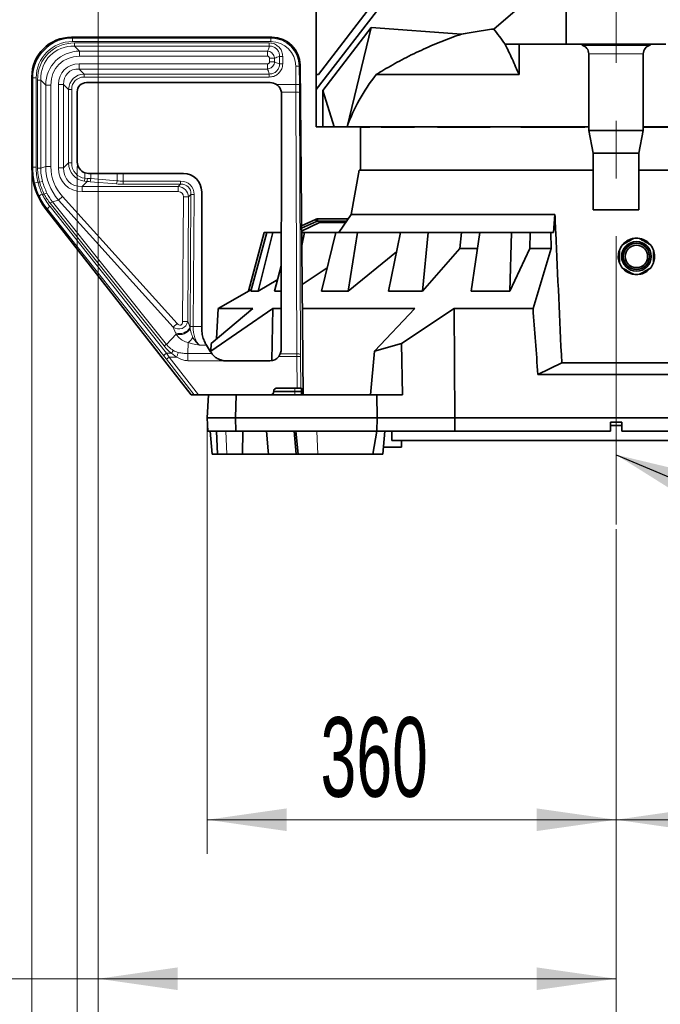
# Model space of a CAD drawing. Header units: millimetres. Extents: x 0 to 12118, y 0 to 8400.
# Tile 29 of 127: x 3984 to 4549, y 2879 to 3746. Entities that reach past the tile are written whole.
import ezdxf

# ---------------------------------------------------------------- set-up
doc = ezdxf.new("R2010")
doc.units = ezdxf.units.MM
doc.header["$LTSCALE"] = 20
doc.linetypes.add('CENTERX2', pattern=[20.32, 12.7, -2.54, 2.54, -2.54])
doc.styles.add('SLDTEXTSTYLE0', font='TXT', dxfattribs={"width": 0.605})
doc.dimstyles.new('SLDDIMSTYLE2', dxfattribs={"dimtxt": 70, "dimasz": 70, "dimexe": 0, "dimexo": 0.0625, "dimgap": 17.5, "dimtad": 1, "dimdec": 1, "dimrnd": 1e-09, "dimzin": 12, "dimdsep": 46, "dimtxsty": 'SLDTEXTSTYLE0', "dimsah": 1, "dimcen": 0.09, "dimadec": 0, "dimazin": 3, "dimtfac": 1, "dimtofl": 0, "dimtmove": 0, "dimatfit": 3, "dimfxl": 1, "dimfrac": 2, "dimtolj": 1, "dimtzin": 12, "dimarcsym": 0})
doc.dimstyles.new('SLDDIMSTYLE4', dxfattribs={"dimtxt": 0.18, "dimasz": 70, "dimexe": 0, "dimexo": 0.0625, "dimgap": 0, "dimtad": 0, "dimtih": 1, "dimtoh": 1, "dimdec": 0, "dimrnd": 1e-09, "dimzin": 0, "dimdsep": 46, "dimtxsty": 'Standard', "dimsah": 1, "dimcen": 0.09, "dimadec": 0, "dimazin": 0, "dimtfac": 70, "dimtdec": 0, "dimtofl": 0, "dimtmove": 0, "dimatfit": 3, "dimfxl": 1, "dimfrac": 2, "dimtolj": 1, "dimtzin": 0, "dimarcsym": 0})

# ---------------------------------------------------------------- blocks, each defined once
blk = doc.blocks.new('_D_30')
at = {"color": 7, "linetype": 'Continuous', "lineweight": 0}
for p, q in [((4149.69, 3391.87), (4149.69, 3011.87)), ((4509.69, 3297.78), (4509.69, 3011.87)), ((4149.69, 3041.87), (4509.69, 3041.87))]:
    blk.add_line(p, q, dxfattribs=at)
at = {"color": 7, "linetype": 'Continuous', "lineweight": 18}
for points in [[(4149.69, 3041.87), (4219.69, 3031.87), (4219.69, 3051.87)], [(4509.69, 3041.87), (4439.69, 3051.87), (4439.69, 3031.87)]]:
    blk.add_solid(points, dxfattribs=at)
at = {"color": 7, "linetype": 'Continuous', "lineweight": 18, "insert": (4249.48, 3132.11), "char_height": 70, "attachment_point": 1, "style": 'SLDTEXTSTYLE0'}
blk.add_mtext('360', dxfattribs=at)
blk = doc.blocks.new('_D_31')
at = {"color": 7, "linetype": 'Continuous', "lineweight": 0}
for p, q in [((4869.69, 3391.87), (4869.69, 3011.87)), ((4509.69, 3297.78), (4509.69, 3011.87)), ((4869.69, 3041.87), (4509.69, 3041.87))]:
    blk.add_line(p, q, dxfattribs=at)
at = {"color": 7, "linetype": 'Continuous', "lineweight": 18}
for points in [[(4509.69, 3041.87), (4579.69, 3031.87), (4579.69, 3051.87)], [(4869.69, 3041.87), (4799.69, 3051.87), (4799.69, 3031.87)]]:
    blk.add_solid(points, dxfattribs=at)
at = {"color": 7, "linetype": 'Continuous', "lineweight": 18, "insert": (4609.48, 3132.11), "char_height": 70, "attachment_point": 1, "style": 'SLDTEXTSTYLE0'}
blk.add_mtext('360', dxfattribs=at)
blk = doc.blocks.new('SW_SYMBOL_HOLE_DEPTH')
at = {"color": 0, "linetype": 'Continuous', "lineweight": 18}
for p, q in [((0, 17500), (16000, 17500)), ((8000, 17500), (8000, 1500)), ((2000, 11100), (8000, 1500)), ((14000, 11100), (8000, 1500))]:
    blk.add_line(p, q, dxfattribs=at)
blk = doc.blocks.new('_D_34')
at = {"color": 7, "linetype": 'Continuous', "lineweight": 0}
for p, q in [((4053.69, 3907.37), (4053.69, 2871.87)), ((4509.69, 3297.78), (4509.69, 2871.87)), ((4053.69, 2901.87), (3166.44, 2901.87)), ((4053.69, 2901.87), (4509.69, 2901.87))]:
    blk.add_line(p, q, dxfattribs=at)
at = {"color": 7, "linetype": 'Continuous', "lineweight": 18}
for points in [[(4053.69, 2901.87), (4123.69, 2891.87), (4123.69, 2911.87)], [(4509.69, 2901.87), (4439.69, 2911.87), (4439.69, 2891.87)]]:
    blk.add_solid(points, dxfattribs=at)
at = {"color": 7, "linetype": 'Continuous', "lineweight": 18, "xscale": 0.004511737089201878, "yscale": 0.004511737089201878, "zscale": 0.004511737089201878}
blk.add_blockref('SW_SYMBOL_HOLE_DEPTH', (3727.71, 2911.99), dxfattribs=at)
at = {"color": 7, "linetype": 'Continuous', "lineweight": 18, "char_height": 70, "attachment_point": 1, "style": 'SLDTEXTSTYLE0'}
for s, insert in [('(4x M12', (3353.11, 2992.3)), ('20)', (3824.4, 2992.3)), ('456', (3166.44, 2992.3))]:
    blk.add_mtext(s, dxfattribs=dict(at, insert=insert))
blk = doc.blocks.new('_D_35')
at = {"color": 7, "linetype": 'Continuous', "lineweight": 0}
for p, q in [((3995.19, 3612.06), (3995.19, 2591.87)), ((5024.19, 3612.06), (5024.19, 2591.87)), ((3995.19, 2621.87), (5024.19, 2621.87))]:
    blk.add_line(p, q, dxfattribs=at)
at = {"color": 7, "linetype": 'Continuous', "lineweight": 18}
for points in [[(3995.19, 2621.87), (4065.19, 2611.87), (4065.19, 2631.87)], [(5024.19, 2621.87), (4954.19, 2631.87), (4954.19, 2611.87)]]:
    blk.add_solid(points, dxfattribs=at)
at = {"color": 7, "linetype": 'Continuous', "lineweight": 18, "insert": (4402.75, 2712.11), "char_height": 70, "attachment_point": 1, "style": 'SLDTEXTSTYLE0'}
blk.add_mtext('1029', dxfattribs=at)
blk = doc.blocks.new('_D_36')
at = {"color": 7, "linetype": 'Continuous', "lineweight": 0}
for p, q in [((4035.21, 3616.93), (4035.21, 2731.87)), ((4984.18, 3616.93), (4984.18, 2731.87)), ((4035.21, 2761.87), (4984.18, 2761.87))]:
    blk.add_line(p, q, dxfattribs=at)
at = {"color": 7, "linetype": 'Continuous', "lineweight": 18}
for points in [[(4035.21, 2761.87), (4105.21, 2751.87), (4105.21, 2771.87)], [(4984.18, 2761.87), (4914.18, 2771.87), (4914.18, 2751.87)]]:
    blk.add_solid(points, dxfattribs=at)
at = {"color": 7, "linetype": 'Continuous', "lineweight": 18, "insert": (4429.48, 2852.11), "char_height": 70, "attachment_point": 1, "style": 'SLDTEXTSTYLE0'}
blk.add_mtext('949', dxfattribs=at)

msp = doc.modelspace()

# ---------------------------------------------------------------- linework, layer by layer
at = {"color": 7, "linetype": 'Continuous', "lineweight": 35}
for p, q in [((4465.69209, 3844.539063), (4465.69209, 3724.870777)), ((4247.667591, 3698.138655), (4323.971183, 3797.358992)), ((4323.330117, 3785.742225), (4245.69209, 3684.719642)), ((4401.954906, 3738.086814), (4453.115074, 3781.925493)), ((4245.69209, 3698.035123), (4245.69209, 3761.457694)), ((4293.985162, 3739.300333), (4251.500351, 3684.019106)), ((4272.796017, 3651.870777), (4293.985162, 3739.300333)), ((4293.985162, 3739.300333), (4373.53422, 3733.628506)), ((4030.144124, 3730.870777), (4206.462989, 3730.870777)), ((4424.263959, 3724.870777), (4411.944812, 3724.870777)), ((4465.69209, 3724.870777), (4424.263959, 3724.870777)), ((4424.263959, 3697.940761), (4424.263959, 3724.870777)), ((4509.69209, 3724.870777), (4465.69209, 3724.870777)), ((4479.74209, 3724.870777), (4479.74209, 3723.870777)), ((4539.64209, 3723.870777), (4479.74209, 3723.870777)), ((4553.69209, 3724.870777), (4509.69209, 3724.870777)), ((4539.64209, 3723.870777), (4539.64209, 3724.870777)), ((4485.69209, 3716.137892), (4485.69209, 3648.870777)), ((4533.69209, 3648.870777), (4533.69209, 3716.137892)), ((4231.427595, 3706.142797), (4234.19209, 3415.870777)), ((3995.19209, 3616.059151), (3995.19209, 3695.918743)), ((4245.69209, 3698.035123), (4247.667591, 3698.138655)), ((4245.69209, 3698.035123), (4245.69209, 3684.719642)), ((4424.263959, 3697.940761), (4298.414566, 3697.940761)), ((4205.229422, 3690.856586), (4043.205063, 3690.856586)), ((4245.69209, 3684.719642), (4245.69209, 3651.870777)), ((4035.206281, 3682.857804), (4035.206281, 3620.933445)), ((4214.783723, 3455.870777), (4215.2182, 3680.84841)), ((4251.500351, 3684.019106), (4251.500351, 3651.870777)), ((4261.459903, 3651.870777), (4251.500351, 3684.019106)), ((4251.500351, 3651.870777), (4245.69209, 3651.870777)), ((4251.500351, 3651.870777), (4261.459903, 3651.870777)), ((4261.459903, 3651.870777), (4272.796017, 3651.870777)), ((4485.69209, 3651.870777), (4272.796017, 3651.870777)), ((4284.69209, 3651.870777), (4284.69209, 3613.870777)), ((4284.705593, 3651.688237), (4284.705593, 3651.870777)), ((4292.856992, 3651.688237), (4284.705593, 3651.688237)), ((4292.856992, 3651.688237), (4292.856992, 3651.870777)), ((4302.774972, 3651.688237), (4302.774972, 3651.870777)), ((4332.347619, 3651.688237), (4302.774972, 3651.688237)), ((4332.347619, 3651.688237), (4332.347619, 3651.870777)), ((4352.345606, 3651.688237), (4352.345606, 3651.870777)), ((4398.837335, 3651.688237), (4352.345606, 3651.688237)), ((4398.837335, 3651.688237), (4398.837335, 3651.870777)), ((4425.870816, 3651.688237), (4425.870816, 3651.870777)), ((4482.203682, 3651.688237), (4425.870816, 3651.688237)), ((4482.203682, 3651.688237), (4482.203682, 3651.870777)), ((4755.19209, 3651.870777), (4533.69209, 3651.870777)), ((4569.75489, 3651.688237), (4533.69209, 3651.688237)), ((4485.69209, 3648.870777), (4489.69209, 3628.870777)), ((4533.69209, 3648.870777), (4485.69209, 3648.870777)), ((4529.69209, 3628.870777), (4533.69209, 3648.870777)), ((4489.69209, 3628.870777), (4489.69209, 3578.870777)), ((4529.69209, 3628.870777), (4489.69209, 3628.870777)), ((4529.69209, 3578.870777), (4529.69209, 3628.870777)), ((4041.91743, 3611.490708), (4045.201611, 3610.931821)), ((4047.126876, 3610.927013), (4070.313714, 3610.855648)), ((4075.523159, 3610.847693), (4128.771443, 3610.847693)), ((4283.390074, 3613.870777), (4276.470461, 3574.627701)), ((4283.390074, 3613.870777), (4489.69209, 3613.870777)), ((4529.69209, 3613.870777), (4735.994106, 3613.870777)), ((4144.769006, 3594.85013), (4144.769006, 3476.081363)), ((4135.477417, 3415.870777), (4007.894014, 3579.170087)), ((4276.470461, 3574.627701), (4265.437344, 3558.870777)), ((4276.470461, 3574.627701), (4455.886335, 3574.627701)), ((4455.886335, 3574.627701), (4454.746728, 3558.870777)), ((4529.69209, 3578.870777), (4489.69209, 3578.870777)), ((4232.773773, 3564.794071), (4245.001617, 3570.496008)), ((4232.794697, 3562.597072), (4245.846854, 3568.683392)), ((4248.499562, 3567.614193), (4232.817321, 3560.221514)), ((4245.846854, 3568.683392), (4245.001617, 3570.496008)), ((4245.846854, 3568.683392), (4246.69209, 3568.870777)), ((4246.69209, 3570.870777), (4246.69209, 3568.870777)), ((4246.69209, 3570.870777), (4273.839835, 3570.870777)), ((4246.69209, 3568.870777), (4272.439419, 3568.870777)), ((4271.739212, 3567.870777), (4249.617596, 3567.870777)), ((4186.019198, 3507.265258), (4199.931089, 3558.870777)), ((4202.170556, 3558.870777), (4188.123346, 3507.265258)), ((4194.45717, 3507.265258), (4207.335971, 3558.870777)), ((4199.931089, 3558.870777), (4202.170556, 3558.870777)), ((4207.335971, 3558.870777), (4202.170556, 3558.870777)), ((4207.335971, 3558.870777), (4214.982637, 3558.870777)), ((4235.345923, 3558.870777), (4232.830185, 3558.870777)), ((4232.938082, 3547.541691), (4235.345923, 3558.870777)), ((4235.345923, 3558.870777), (4262.931469, 3558.870777)), ((4262.931469, 3558.870777), (4250.296581, 3507.265258)), ((4282.052112, 3558.870777), (4262.931469, 3558.870777)), ((4273.742283, 3507.265258), (4282.052112, 3558.870777)), ((4282.052112, 3558.870777), (4319.904733, 3558.870777)), ((4319.904733, 3558.870777), (4309.307673, 3507.265258)), ((4344.27159, 3558.870777), (4319.904733, 3558.870777)), ((4339.186275, 3507.265258), (4344.27159, 3558.870777)), ((4344.27159, 3558.870777), (4373.620389, 3558.870777)), ((4372.235794, 3544.830956), (4373.620389, 3558.870777)), ((4373.620389, 3558.870777), (4389.811692, 3558.870777)), ((4389.811692, 3558.870777), (4381.974632, 3507.265258)), ((4417.764202, 3558.870777), (4389.811692, 3558.870777)), ((4416.249957, 3507.265258), (4417.764202, 3558.870777)), ((4417.764202, 3558.870777), (4434.073989, 3558.870777)), ((4433.661421, 3544.830956), (4434.073989, 3558.870777)), ((4434.073989, 3558.870777), (4452.329571, 3558.870777)), ((4452.329571, 3558.870777), (4452.680814, 3544.830956)), ((4452.329571, 3558.870777), (4454.746728, 3558.870777)), ((4316.392978, 3541.769246), (4273.742283, 3507.265258)), ((4372.235794, 3544.830956), (4339.186275, 3507.265258)), ((4387.61748, 3544.830956), (4372.235794, 3544.830956)), ((4433.661421, 3544.830956), (4416.249957, 3507.265258)), ((4452.680814, 3544.830956), (4433.661421, 3544.830956)), ((4452.680814, 3544.830956), (4436.598618, 3491.961106)), ((4214.926004, 3529.545762), (4208.962863, 3507.265258)), ((4255.319542, 3527.780876), (4233.265544, 3513.158151)), ((4211.716517, 3517.553927), (4194.45717, 3507.265258)), ((4188.544544, 3508.81262), (4159.356864, 3491.961106)), ((4188.123346, 3507.265258), (4194.45717, 3507.265258)), ((4208.962863, 3507.265258), (4214.882976, 3507.265258)), ((4250.296581, 3507.265258), (4273.742283, 3507.265258)), ((4309.307673, 3507.265258), (4339.186275, 3507.265258)), ((4381.974632, 3507.265258), (4416.249957, 3507.265258)), ((4152.754525, 3454.305518), (4207.526316, 3491.961106)), ((4189.719467, 3491.961106), (4153.119099, 3461.262005)), ((4159.356864, 3491.961106), (4157.960824, 3465.323074)), ((4159.356864, 3491.961106), (4189.719467, 3491.961106)), ((4206.701556, 3446.236395), (4207.526316, 3491.961106)), ((4207.526316, 3491.961106), (4214.853421, 3491.961106)), ((4233.46742, 3491.961106), (4332.405274, 3491.961106)), ((4332.405274, 3491.961106), (4296.894352, 3454.305518)), ((4320.816185, 3461.262005), (4367.030635, 3491.961106)), ((4367.692142, 3395.870777), (4367.030635, 3491.961106)), ((4367.030635, 3491.961106), (4436.598618, 3491.961106)), ((4148.983493, 3459.637544), (4152.573239, 3453.871995)), ((4153.119099, 3461.262005), (4152.754525, 3454.305518)), ((4296.894352, 3454.305518), (4320.816185, 3461.262005)), ((4320.816185, 3461.262005), (4321.607853, 3415.870777)), ((4152.754525, 3454.305518), (4152.719696, 3453.640935)), ((4296.894352, 3454.305518), (4293.317784, 3415.870777)), ((4204.772544, 3445.870777), (4166.581741, 3445.870777)), ((4461.880231, 3444.080496), (4440.892841, 3433.870777)), ((4461.880231, 3444.080496), (4557.50395, 3444.080496)), ((4440.892841, 3433.870777), (4578.491339, 3433.870777)), ((4135.477417, 3415.870777), (4138.214623, 3415.870777)), ((4142.01646, 3415.870777), (4138.214623, 3415.870777)), ((4171.674406, 3415.870777), (4142.01646, 3415.870777)), ((4149.69209, 3395.870777), (4150.740246, 3415.870777)), ((4171.674406, 3415.870777), (4175.126251, 3415.870777)), ((4175.126251, 3415.870777), (4174.69209, 3395.870777)), ((4175.126251, 3415.870777), (4298.895253, 3415.870777)), ((4228.981878, 3421.870777), (4211.210873, 3421.870777)), ((4231.977902, 3421.870777), (4228.981878, 3421.870777)), ((4232.566248, 3421.870777), (4231.977902, 3421.870777)), ((4232.756339, 3418.60931), (4232.748961, 3419.132244)), ((4298.895253, 3415.870777), (4321.607853, 3415.870777)), ((4299.244073, 3395.870777), (4298.895253, 3415.870777)), ((4174.69209, 3395.870777), (4149.69209, 3395.870777)), ((4150.320984, 3383.870777), (4149.69209, 3395.870777)), ((4299.244073, 3395.870777), (4174.69209, 3395.870777)), ((4174.69209, 3395.870777), (4174.952586, 3383.870777)), ((4299.034781, 3383.870777), (4299.244073, 3395.870777)), ((4299.244073, 3395.870777), (4367.692142, 3395.870777)), ((4367.608303, 3383.870777), (4367.692142, 3395.870777)), ((4367.692142, 3395.870777), (4651.692038, 3395.870777)), ((4504.69209, 3391.870777), (4514.69209, 3391.870777)), ((4504.69209, 3391.870777), (4504.69209, 3383.870777)), ((4514.69209, 3383.870777), (4514.69209, 3391.870777)), ((4174.952586, 3383.870777), (4150.320984, 3383.870777)), ((4152.350754, 3383.870777), (4154.100527, 3363.870777)), ((4157.743761, 3383.870777), (4158.791917, 3363.870777)), ((4299.034781, 3383.870777), (4174.952586, 3383.870777)), ((4180.738106, 3363.870777), (4180.98921, 3383.870777)), ((4203.273148, 3366.816537), (4201.837673, 3383.870777)), ((4226.187519, 3383.870777), (4227.937292, 3363.870777)), ((4227.835005, 3383.870777), (4229.74268, 3363.870777)), ((4295.401916, 3363.870777), (4299.099483, 3383.870777)), ((4367.608303, 3383.870777), (4299.034781, 3383.870777)), ((4304.437745, 3363.870777), (4306.187519, 3383.870777)), ((4312.19209, 3383.870777), (4312.19209, 3375.770777)), ((4367.608303, 3383.870777), (4504.69209, 3383.870777)), ((4514.69209, 3388.870777), (4504.69209, 3388.870777)), ((4514.69209, 3383.870777), (4651.775877, 3383.870777)), ((4707.19209, 3375.770777), (4312.19209, 3375.770777)), ((4320.69209, 3369.870777), (4320.69209, 3375.770777)), ((4158.791917, 3363.870777), (4154.100527, 3363.870777)), ((4158.791917, 3363.870777), (4166.825281, 3363.870777)), ((4166.825281, 3363.870777), (4180.738106, 3363.870777)), ((4203.521096, 3363.870777), (4180.738106, 3363.870777)), ((4203.26128, 3366.815498), (4203.51891, 3363.870777)), ((4227.937292, 3363.870777), (4203.51891, 3363.870777)), ((4229.74268, 3363.870777), (4227.937292, 3363.870777)), ((4229.74268, 3363.870777), (4246.966479, 3363.870777)), ((4246.966479, 3363.870777), (4295.401916, 3363.870777)), ((4304.437745, 3363.870777), (4295.401916, 3363.870777)), ((4304.962677, 3369.870777), (4320.69209, 3369.870777))]:
    msp.add_line(p, q, dxfattribs=at)
at = {"color": 7, "linetype": 'CENTERX2', "lineweight": 18}
msp.add_line((4509.69209, 3301.777272), (4509.69209, 3831.542557), dxfattribs=at)
at = {"color": 8, "linetype": 'Continuous', "lineweight": 18}
for p, q in [((4509.69209, 3753.297293), (4509.69209, 3724.870777)), ((4030.144124, 3730.870777), (4030.938469, 3730.076432)), ((4030.938469, 3730.076432), (4205.676173, 3730.076432)), ((4030.938469, 3730.076432), (4030.938469, 3727.080543)), ((4205.676173, 3730.076432), (4206.462989, 3730.870777)), ((4205.676173, 3730.076432), (4205.676173, 3727.080543)), ((4205.676173, 3727.080543), (4030.938469, 3727.080543)), ((4032.90796, 3725.781988), (4204.354829, 3725.781988)), ((4032.90796, 3723.063064), (4032.90796, 3725.781988)), ((4204.354829, 3723.063064), (4032.90796, 3723.063064)), ((4032.90796, 3723.063064), (4037.282367, 3718.688657)), ((4204.354829, 3723.063064), (4204.354829, 3725.781988)), ((4037.282367, 3718.688657), (4202.630499, 3718.688657)), ((4037.282367, 3718.688657), (4037.282367, 3714.157118)), ((4202.630499, 3714.157118), (4037.282367, 3714.157118)), ((4202.630499, 3718.688657), (4202.630499, 3714.157118)), ((4209.009971, 3712.309186), (4204.478432, 3712.309186)), ((4204.478432, 3709.232368), (4204.478432, 3712.309186)), ((4209.009971, 3712.309186), (4209.009971, 3709.232368)), ((4213.384378, 3714.033516), (4216.103301, 3714.033516)), ((4213.384378, 3707.508038), (4213.384378, 3714.033516)), ((4216.103301, 3714.033516), (4216.103301, 3707.508038)), ((4533.69209, 3716.137892), (4485.69209, 3716.137892)), ((4036.804587, 3707.384435), (4202.630499, 3707.384435)), ((4036.804587, 3707.384435), (4036.804587, 3702.852896)), ((4036.804587, 3702.852896), (4041.178994, 3698.478489)), ((4202.630499, 3702.852896), (4036.804587, 3702.852896)), ((4202.630499, 3707.384435), (4202.630499, 3702.852896)), ((4209.009971, 3709.232368), (4204.478432, 3709.232368)), ((4213.384378, 3707.508038), (4216.103301, 3707.508038)), ((4230.640779, 3705.348451), (4227.645026, 3705.31992)), ((4227.798741, 3689.17983), (4227.645026, 3705.31992)), ((4231.427595, 3706.142797), (4230.640779, 3705.348451)), ((4230.640779, 3705.348451), (4230.794494, 3689.208361)), ((3995.986435, 3695.124398), (3995.19209, 3695.918743)), ((3995.986435, 3695.124398), (3998.982324, 3695.124398)), ((3995.986435, 3616.332666), (3995.986435, 3695.124398)), ((3998.982324, 3695.124398), (3998.982324, 3616.332666)), ((4041.178994, 3698.478489), (4204.354829, 3698.478489)), ((4041.178994, 3698.478489), (4041.178994, 3695.759566)), ((4204.354829, 3695.759566), (4041.178994, 3695.759566)), ((4204.354829, 3698.478489), (4204.354829, 3695.759566)), ((4000.280879, 3615.652899), (4000.280879, 3693.154907)), ((4002.999803, 3693.154907), (4000.280879, 3693.154907)), ((4002.999803, 3693.154907), (4002.999803, 3615.652899)), ((4007.37421, 3688.7805), (4002.999803, 3693.154907)), ((4007.37421, 3616.900788), (4007.37421, 3688.7805)), ((4007.37421, 3688.7805), (4011.905749, 3688.7805)), ((4011.905749, 3688.7805), (4011.905749, 3616.900788)), ((4018.678432, 3689.25828), (4023.209971, 3689.25828)), ((4018.678432, 3615.752197), (4018.678432, 3689.25828)), ((4027.584378, 3684.883873), (4023.209971, 3689.25828)), ((4023.209971, 3689.25828), (4023.209971, 3615.752197)), ((4027.584378, 3684.883873), (4030.303301, 3684.883873)), ((4027.584378, 3620.126604), (4027.584378, 3684.883873)), ((4030.303301, 3684.883873), (4030.303301, 3620.126604)), ((4210.772259, 3689.17983), (4227.798741, 3689.17983)), ((4230.794494, 3689.208361), (4227.798741, 3689.17983)), ((4227.844697, 3682.581792), (4215.070775, 3682.581792)), ((4228.703792, 3451.967105), (4227.844697, 3682.581792)), ((4230.840449, 3682.280421), (4231.699544, 3451.665734)), ((3995.19209, 3616.059151), (3995.986435, 3616.332666)), ((3995.986435, 3616.332666), (3998.982324, 3616.332666)), ((4002.999803, 3615.652899), (4000.280879, 3615.652899)), ((4002.999803, 3615.652899), (4007.37421, 3616.900788)), ((4007.37421, 3616.900788), (4011.905749, 3616.900788)), ((4018.678432, 3615.752197), (4023.209971, 3615.752197)), ((4023.209971, 3615.752197), (4027.584378, 3620.126604)), ((4027.584378, 3620.126604), (4030.303301, 3620.126604)), ((4041.577549, 3604.02008), (4041.91743, 3606.657654)), ((4041.91743, 3606.657654), (4041.91743, 3611.490708)), ((4041.91743, 3606.657654), (4044.081527, 3606.499187)), ((4047.126876, 3610.927013), (4047.126876, 3606.340713)), ((4070.313714, 3604.43423), (4070.313714, 3610.855648)), ((4075.523159, 3610.847693), (4075.523159, 3604.200449)), ((3997.619122, 3602.441627), (4000.532966, 3603.136038)), ((4000.532966, 3603.136038), (4002.001158, 3603.136038)), ((4004.599726, 3603.866857), (4002.001158, 3603.136038)), ((4043.865117, 3603.780264), (4039.523511, 3599.438657)), ((4039.523511, 3599.438657), (4124.196752, 3599.438657)), ((4039.523511, 3594.907118), (4039.523511, 3599.438657)), ((4043.865117, 3603.780264), (4041.577549, 3604.02008)), ((4069.792769, 3601.715307), (4046.605931, 3603.621789)), ((4047.126876, 3606.340713), (4070.313714, 3604.43423)), ((4075.523159, 3601.481526), (4075.523159, 3604.200449)), ((4075.523159, 3604.200449), (4126.253982, 3604.200449)), ((4126.253982, 3601.481526), (4075.523159, 3601.481526)), ((4124.196752, 3599.438657), (4126.253982, 3601.481526)), ((4124.196752, 3594.907118), (4124.196752, 3599.438657)), ((4126.253982, 3601.481526), (4126.253982, 3604.200449)), ((4006.169836, 3592.68599), (4004.426668, 3592.68599)), ((4018.689326, 3587.53274), (4022.091437, 3590.605956)), ((4022.091437, 3590.605956), (4123.165875, 3478.714526)), ((4124.196752, 3594.907118), (4039.523511, 3594.907118)), ((4127.958399, 3480.457634), (4128.72818, 3590.343836)), ((4128.72818, 3590.343836), (4133.259608, 3590.312092)), ((4133.259608, 3590.312092), (4132.489827, 3480.42589)), ((4135.316837, 3592.35496), (4133.259608, 3590.312092)), ((4134.502445, 3476.100409), (4135.316837, 3592.35496)), ((4135.316837, 3592.35496), (4138.035694, 3592.335914)), ((4138.035694, 3592.335914), (4137.221301, 3476.081363)), ((4011.199942, 3581.862479), (4113.71214, 3452.599039)), ((4111.669145, 3459.086573), (4011.251602, 3584.671865)), ((4018.689326, 3587.53274), (4013.292869, 3585.993292)), ((4013.292869, 3585.993292), (4113.710411, 3460.408)), ((4119.763764, 3475.641311), (4018.689326, 3587.53274)), ((4008.839149, 3579.495523), (4007.894014, 3579.170087)), ((4111.351348, 3450.232084), (4008.839149, 3579.495523)), ((4119.763764, 3475.641311), (4123.165875, 3478.714526)), ((4127.958399, 3480.457634), (4132.489827, 3480.42589)), ((4132.489827, 3480.42589), (4134.503504, 3475.343585)), ((4113.710411, 3460.408), (4122.268424, 3469.38194)), ((4121.809842, 3470.477231), (4119.763764, 3475.641311)), ((4122.268424, 3469.38194), (4121.809842, 3470.477231)), ((4134.502445, 3476.100409), (4137.221301, 3476.081363)), ((4134.503504, 3475.343585), (4134.648501, 3474.180846)), ((4137.221301, 3476.081363), (4144.769006, 3476.081363)), ((4132.813457, 3462.07421), (4132.59779, 3452.438902)), ((4148.983493, 3459.637544), (4142.89656, 3459.637544)), ((4113.71214, 3452.599039), (4118.171024, 3452.599039)), ((4122.735771, 3449.11569), (4118.171024, 3452.599039)), ((4132.59779, 3452.438902), (4153.571029, 3452.438902)), ((4213.982656, 3451.967105), (4228.703792, 3451.967105)), ((4113.681895, 3447.271237), (4116.042687, 3449.11569)), ((4138.214623, 3415.870777), (4113.681895, 3447.271237)), ((4116.042687, 3449.11569), (4142.01646, 3415.870777)), ((4122.735996, 3449.11569), (4116.042687, 3449.11569)), ((4164.232695, 3446.044083), (4132.59779, 3446.044083)), ((4228.716192, 3449.767759), (4212.695441, 3449.767759)), ((4231.711945, 3449.79629), (4228.716192, 3449.767759)), ((4228.981878, 3421.870777), (4228.716192, 3449.767759)), ((4231.711945, 3449.79629), (4231.977902, 3421.870777)), ((4208.162314, 3418.60931), (4226.849378, 3418.60931)), ((4226.849378, 3419.132244), (4208.208245, 3419.132244)), ((4226.849378, 3421.870777), (4226.849378, 3419.132244)), ((4226.849378, 3419.132244), (4226.849378, 3418.60931)), ((4232.748961, 3419.132244), (4226.849378, 3419.132244)), ((4226.849378, 3418.60931), (4226.849378, 3415.870777)), ((4226.849378, 3418.60931), (4232.756339, 3418.60931)), ((4166.825281, 3363.870777), (4165.993295, 3383.870777)), ((4246.966479, 3363.870777), (4246.32896, 3383.870777))]:
    msp.add_line(p, q, dxfattribs=at)
at = {"color": 7, "linetype": 'Continuous', "lineweight": 35, "flags": 128}
msp.add_lwpolyline([(4208.208245, 3419.132244), (4208.200905, 3419.048682), (4208.162314, 3418.60931)], dxfattribs=at)
at = {"color": 7, "linetype": 'Continuous', "lineweight": 35}
for radius in [13, 11.573466, 9.875]:
    msp.add_circle((4527.69209, 3537.870777), radius, dxfattribs=at)
for centre, radius, start, end in [((4477.69209, 3716.137892), 8, 0, 75.152333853), ((4541.69209, 3716.137892), 8, 104.847666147, 180), ((4249.62905, 3565.256722), 2.614079, 90.251046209, 115.599544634), ((4527.69209, 3537.870777), 16, 140.364134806, 159.635865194), ((4527.69209, 3537.870777), 16, 80.364134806, 99.635865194), ((4527.69209, 3537.870777), 16, 20.364134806, 39.635865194), ((4527.69209, 3537.870777), 16, 200.364134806, 219.635865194), ((4527.69209, 3537.870777), 16, 320.364134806, 339.635865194), ((4527.69209, 3537.870777), 16, 260.364134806, 279.635865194)]:
    msp.add_arc(centre, radius, start, end, dxfattribs=at)
at = {"color": 8, "linetype": 'Continuous', "lineweight": 18}
for centre, radius, start, end in [((4228.562363, 3674.675489), 7.938808, 73.324210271, 95.186601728), ((4021.887447, 3606.897626), 22.197656, 351.926892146, 358.971509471), ((4037.534591, 3606.769222), 9.601851, 340.865042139, 357.442165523), ((4060.721429, 3604.862739), 9.601851, 340.865042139, 357.442165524), ((4006.417977, 3586.733042), 6.277173, 108.495505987, 138.521520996), ((4010.6704, 3583.943456), 9.832953, 102.676726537, 117.238929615), ((4015.058183, 3575.653483), 7.310106, 121.856627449, 148.292755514), ((4017.925241, 3576.60013), 10.473317, 116.25087127, 129.583641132), ((4125.239911, 3480.518649), 10.611101, 251.140242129, 330.810292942), ((4125.197097, 3480.194968), 11.20262, 254.845215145, 327.530570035), ((4128.104089, 3470.17733), 9.37223, 300.164285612, 339.14800568), ((4117.570381, 3446.390044), 7.310106, 121.856627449, 148.292755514), ((4229.421457, 3444.060801), 7.938808, 73.324210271, 95.186601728)]:
    msp.add_arc(centre, radius, start, end, dxfattribs=at)
at = {"color": 7, "linetype": 'Continuous', "lineweight": 35}
for centre, major_axis, ratio, start_param, end_param in [((4030.240122, 3695.822745), (-24.816619, 24.816619), 0.9972646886, 5.4991566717, 7.0672139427), ((4206.395068, 3705.836468), (-17.641093, -17.809904), 0.9972903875, 2.3623128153, 3.9208724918), ((4509.69209, 3602.896494), (245.5, 0), 0.7601824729, 2.6072447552, 2.8760622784), ((4043.2075, 3682.855367), (-5.658578, 5.658578), 0.9996954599, 5.497939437, 7.0684311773), ((4205.226376, 3680.855062), (7.073222, 7.073222), 0.9996954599, 0.1977837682, 0.7852458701), ((4205.216671, 3680.845357), (4.176543, 9.114674), 0.9970475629, 5.1412450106, 5.315101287), ((4055.274431, 3616.115816), (-56.818193, -19.564073), 0.9984674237, 5.9520446, 6.6143260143), ((4045.207805, 3620.936491), (-7.073222, -7.073222), 0.9996954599, 5.497939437, 6.7335047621), ((4041.91743, 3610.411316), (30, 0), 0.0174550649, 1.3962634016, 1.4611037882), ((4075.523159, 3611.371345), (30, 0), 0.0174550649, 4.5378560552, 4.7123889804), ((4128.766569, 3594.845255), (11.317155, 11.317155), 0.9996954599, 5.497939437, 7.0684311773), ((4825.417271, -144.809641), (-527.195808, 6182.856171), 0.0156452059, 0.9406287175, 0.9521979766), ((4145.083197, 3476.081363), (0, 18), 0.0174550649, 1.5707963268, 1.6530765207), ((4139.637213, 3476.081363), (-10.395076, 17.999314), 0.0151153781, 2.7117742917, 2.7139843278), ((4166.071061, 3461.870777), (11.729686, -11.41587), 0.955747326, 4.4595728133, 4.5664920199), ((4204.7822, 3455.870777), (7.354773, 6.790911), 0.9980648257, 5.1356312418, 5.5366616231), ((4166.581741, 3461.870777), (-16.00325, 0), 0.9997969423, 1.4234784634, 1.5707963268), ((4204.772544, 3455.870777), (10.001523, 0), 0.9998476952, 4.7123889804, 5.6267438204), ((4232.594819, 3418.870777), (-0.02865, 3), 0.0524053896, 4.7991549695, 6.2826848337), ((4232.910481, 3418.870777), (-0.02865, 3), 0.0524053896, 1.6575623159, 3.1410921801)]:
    msp.add_ellipse(centre, major_axis=major_axis, ratio=ratio, start_param=start_param, end_param=end_param, dxfattribs=at)
at = {"color": 8, "linetype": 'Continuous', "lineweight": 18}
for centre, major_axis, ratio, start_param, end_param in [((4031.026239, 3695.036628), (24.804998, -24.804998), 0.9977318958, 2.3575640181, 3.9256212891), ((4205.616403, 3705.050351), (17.629637, 17.798337), 0.9979384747, 5.5039054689, 7.0624651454), ((4031.026239, 3695.036628), (22.68948, -22.68948), 0.9972646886, 2.3575640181, 3.9256212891), ((4040.002485, 3686.060383), (-30.492719, 30.492719), 0.8348171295, 5.5875719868, 6.9787986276), ((4040.002485, 3686.060383), (28.721804, -28.721804), 0.8124323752, 2.4459793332, 3.837205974), ((4205.616403, 3705.050351), (-15.524162, -15.672715), 0.9972903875, 2.3623128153, 3.9208724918), ((4042.800331, 3683.262537), (26.668083, -26.668083), 0.874998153, 2.4459793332, 3.837205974), ((4042.800331, 3683.262537), (-23.716559, 23.716559), 0.8348171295, 5.5875719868, 6.9787986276), ((4040.74599, 3685.316877), (-16.940399, 16.940399), 0.8348171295, 5.5875719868, 6.9787986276), ((4040.74599, 3685.316877), (13.988875, -13.988875), 0.7582169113, 2.4459793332, 3.837205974), ((4043.543836, 3682.519031), (11.935154, -11.935154), 0.8886857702, 2.4459793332, 3.837205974), ((4043.543836, 3682.519031), (-10.16424, 10.16424), 0.8348171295, 5.5875719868, 6.9787986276), ((4224.496901, 3689.17983), (-0.601822, 59.999991), 0.0550251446, 4.601646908, 4.7118370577), ((4227.492654, 3689.208361), (-0.601652, 62.999992), 0.0524053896, 4.6016983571, 4.7118885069), ((4056.060548, 3616.386498), (56.809492, 19.561077), 0.9986203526, 2.8104519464, 3.0440793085), ((4056.060548, 3616.386498), (53.977283, 18.585869), 0.9984674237, 2.8104519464, 3.0440793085), ((4056.553153, 3618.52003), (54.505327, 15.548751), 0.8997922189, 2.890333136, 3.1382350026), ((4056.553153, 3618.52003), (51.909507, 14.80824), 0.8892120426, 2.890333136, 3.1382350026), ((4059.350999, 3619.318173), (50.281838, 14.343915), 0.9179966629, 2.890333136, 3.5579214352), ((4059.350999, 3619.318173), (45.955472, 13.109731), 0.8997922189, 2.890333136, 3.5579214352), ((4044.056124, 3620.28481), (-19.481459, -19.481459), 0.8348171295, 5.5875719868, 6.9787986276), ((4044.056124, 3620.28481), (16.529935, 16.529935), 0.7699922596, 2.4459793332, 3.837205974), ((4046.85397, 3623.082656), (14.476214, 14.476214), 0.8792300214, 2.4459793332, 3.7138978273), ((4046.85397, 3623.082656), (-12.7053, -12.7053), 0.8348171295, 5.5875719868, 6.8554904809), ((4041.91743, 3591.222757), (27, 0), 0.4663076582, 1.3962634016, 1.4985970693), ((4041.91743, 3593.941681), (30, 0), 0.4196768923, 1.3962634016, 1.4985970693), ((4075.523159, 3616.869679), (33, 0), 0.4663076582, 4.5378560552, 4.7123889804), ((4075.523159, 3619.588602), (30, 0), 0.512938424, 4.5378560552, 4.7123889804), ((4123.204475, 3589.390229), (7.213131, 7.162778), 0.9837324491, 5.5846495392, 6.9817210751), ((4123.67406, 3589.856536), (11.061566, 10.984348), 0.833926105, 5.5846495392, 6.9817210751), ((4123.67406, 3589.856536), (9.286356, 9.221531), 0.7641093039, 5.5846495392, 6.9817210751), ((4055.887032, 3616.326751), (51.518517, -31.17991), 0.9911016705, 4.128943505, 4.3529855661), ((4055.887032, 3616.849254), (49.081692, -29.414899), 0.990649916, 4.1248358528, 4.3488779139), ((4058.319496, 3619.546418), (50.566558, 29.799933), 0.8593052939, 3.0753970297, 3.2637977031), ((4058.319496, 3619.023915), (48.51463, 27.921791), 0.8478648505, 3.0835172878, 3.2719179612), ((4123.204475, 3589.390229), (4.254448, 4.224749), 0.833926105, 5.5846495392, 6.9817210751), ((4124.658589, 3481.942944), (7.437485, 2.946832), 0.9901129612, 3.679105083, 5.7100815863), ((4124.658589, 3481.942944), (1.763755, -4.451527), 0.6265393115, 5.2499014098, 7.2808779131), ((4144.295146, 3476.100409), (0.187984, 20.999817), 0.4662898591, 1.5749703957, 1.6110174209), ((4147.014002, 3476.081363), (0.208945, 17.999641), 0.5439873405, 1.5771109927, 2.729028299), ((4114.912078, 3449.11569), (-13.306827, 19.993195), 0.039202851, 4.6863027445, 4.8613629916), ((4229.607165, 3449.767759), (-0.162227, 19.999999), 0.0445457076, 1.4602448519, 1.5704350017), ((4232.602918, 3449.79629), (-0.162351, 16.999998), 0.0524053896, 1.4601057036, 1.5702958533), ((4112.551286, 3447.271237), (-13.311447, 16.991128), 0.0412548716, 4.6800797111, 4.8551399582)]:
    msp.add_ellipse(centre, major_axis=major_axis, ratio=ratio, start_param=start_param, end_param=end_param, dxfattribs=at)
at = {"color": 7, "linetype": 'Continuous', "lineweight": 35}
for points, knots in [([(4373.53422, 3733.628506), (4378.141168, 3734.448772), (4387.372451, 3736.0924), (4397.087988, 3737.421175), (4401.954906, 3738.086814)], [0, 0, 0, 0, 0.4990582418, 1, 1, 1, 1]), ([(4411.944812, 3724.870777), (4410.292337, 3727.146921), (4406.985806, 3731.701389), (4403.632408, 3735.95766), (4401.954906, 3738.086814)], [0, 0, 0, 0, 0.4997606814, 1, 1, 1, 1]), ([(4373.53422, 3733.628506), (4370.463972, 3732.54227), (4364.32345, 3730.369789), (4355.339018, 3726.867041), (4346.525659, 3723.193092), (4337.869492, 3719.320463), (4329.385861, 3715.264997), (4318.301346, 3709.605319), (4307.953399, 3703.83017), (4300.641336, 3699.3156), (4298.414566, 3697.940761)], [0, 0, 0, 0, 0.11133971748, 0.22268033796, 0.33452316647, 0.44636684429, 0.55965849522, 0.67295095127, 0.90040251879, 1, 1, 1, 1]), ([(4411.944812, 3724.870777), (4414.054843, 3720.536637), (4418.278637, 3711.860693), (4422.267677, 3702.58347), (4424.263959, 3697.940761)], [0, 0, 0, 0, 0.499558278, 1, 1, 1, 1]), ([(4215.070775, 3682.581792), (4214.775134, 3683.653175), (4214.183841, 3685.795983), (4212.433638, 3687.961456), (4211.156632, 3688.89795), (4210.772259, 3689.17983)], [0, 0, 0, 0, 0.4114106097, 0.8228377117, 1, 1, 1, 1]), ([(4455.886335, 3574.627701), (4456.125292, 3569.375499), (4458.104481, 3525.873408), (4460.113644, 3482.349536), (4461.880231, 3444.080496)], [0, 0, 0, 0, 0.1207344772, 1, 1, 1, 1]), ([(4524.912613, 3553.586553), (4524.71275, 3553.563228), (4523.626255, 3553.436429), (4521.725327, 3552.776018), (4519.318578, 3551.590579), (4517.116104, 3550.004118), (4515.912937, 3548.669929), (4515.309142, 3548.000384)], [0, 0, 0, 0, 0.0529460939, 0.2878253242, 0.5246290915, 0.7614412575, 1, 1, 1, 1]), ([(4515.370265, 3548.077276), (4516.170799, 3548.539464), (4517.795254, 3549.477344), (4520.282124, 3550.913139), (4522.728374, 3552.325482), (4524.24501, 3553.201112), (4525.013916, 3553.64504)], [0, 0, 0, 0, 0.2547838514, 0.5170109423, 0.7551335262, 1, 1, 1, 1]), ([(4530.370265, 3553.64504), (4531.170799, 3553.182851), (4532.795254, 3552.244972), (4535.282124, 3550.809177), (4537.728374, 3549.396834), (4539.24501, 3548.521204), (4540.013916, 3548.077276)], [0, 0, 0, 0, 0.2547838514, 0.5170109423, 0.7551335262, 1, 1, 1, 1]), ([(4539.870603, 3548.160017), (4539.598588, 3548.498764), (4538.767648, 3549.533552), (4537.030721, 3550.941981), (4534.739919, 3552.306255), (4532.534204, 3553.211256), (4531.079488, 3553.468693), (4530.497238, 3553.571732)], [0, 0, 0, 0, 0.1177593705, 0.359726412, 0.5997620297, 0.8398050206, 1, 1, 1, 1]), ([(4512.69209, 3543.438541), (4512.406868, 3542.531043), (4511.85181, 3540.765005), (4511.625524, 3537.990937), (4511.811428, 3535.141707), (4512.389133, 3533.279552), (4512.69209, 3532.303012)], [0, 0, 0, 0, 0.25046201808, 0.48741205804, 0.73119185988, 1, 1, 1, 1]), ([(4512.69209, 3532.303012), (4512.69209, 3532.816401), (4512.69209, 3534.052989), (4512.69209, 3536.100181), (4512.69209, 3538.486055), (4512.69209, 3540.972145), (4512.69209, 3542.609871), (4512.69209, 3543.438541)], [0, 0, 0, 0, 0.1424461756, 0.343107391, 0.5479262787, 0.771256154, 1, 1, 1, 1]), ([(4542.69209, 3543.438541), (4542.69209, 3542.628614), (4542.69209, 3540.991448), (4542.69209, 3538.521612), (4542.69209, 3536.116685), (4542.69209, 3534.06849), (4542.69209, 3532.816397), (4542.69209, 3532.303012)], [0, 0, 0, 0, 0.2236453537, 0.4520710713, 0.6525874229, 0.8575535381, 1, 1, 1, 1]), ([(4542.69209, 3532.303012), (4543.109696, 3533.766835), (4543.780076, 3536.116698), (4543.662792, 3539.495584), (4543.321021, 3541.71026), (4542.833093, 3542.922549), (4542.69209, 3543.272879)], [0, 0, 0, 0, 0.4070847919, 0.6534899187, 0.8998646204, 1, 1, 1, 1]), ([(4515.370265, 3527.664278), (4515.938879, 3527.038031), (4517.102597, 3525.756364), (4519.258996, 3524.196147), (4521.887043, 3522.824927), (4523.898359, 3522.356386), (4525.013916, 3522.096514)], [0, 0, 0, 0, 0.2238223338, 0.4580715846, 0.699424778, 1, 1, 1, 1]), ([(4525.013916, 3522.096514), (4524.213381, 3522.558702), (4522.588926, 3523.496582), (4520.102056, 3524.932377), (4517.655807, 3526.34472), (4516.139171, 3527.22035), (4515.370265, 3527.664278)], [0, 0, 0, 0, 0.2547838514, 0.5170109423, 0.7551335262, 1, 1, 1, 1]), ([(4530.370265, 3522.096514), (4530.926839, 3522.2092), (4532.344267, 3522.496179), (4534.517871, 3523.327086), (4536.997845, 3524.743104), (4538.805757, 3526.268338), (4539.77013, 3527.382601), (4540.013916, 3527.664278)], [0, 0, 0, 0, 0.1485551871, 0.3783260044, 0.6081285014, 0.900938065, 1, 1, 1, 1]), ([(4540.013916, 3527.664278), (4539.213381, 3527.202089), (4537.588926, 3526.26421), (4535.102056, 3524.828415), (4532.655807, 3523.416072), (4531.139171, 3522.540442), (4530.370265, 3522.096514)], [0, 0, 0, 0, 0.2547838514, 0.5170109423, 0.7551335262, 1, 1, 1, 1]), ([(4144.770069, 3474.60199), (4144.797963, 3473.680017), (4144.853762, 3471.835661), (4145.246599, 3469.204328), (4145.823846, 3466.770576), (4146.563683, 3464.513349), (4147.410964, 3462.502192), (4148.26168, 3460.832914), (4148.747835, 3460.027467), (4148.973396, 3459.653765)], [0, 0, 0, 0, 0.1411188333, 0.2823007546, 0.422820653, 0.5634153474, 0.7157658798, 0.8681241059, 1, 1, 1, 1]), ([(4153.571029, 3452.438902), (4153.847644, 3452.089415), (4154.399685, 3451.391944), (4156.01139, 3449.74829), (4158.079142, 3448.213236), (4160.449494, 3447.036586), (4162.43136, 3446.364848), (4163.715961, 3446.136098), (4164.232695, 3446.044083)], [0, 0, 0, 0, 0.1615919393, 0.3224887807, 0.5550994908, 0.7214231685, 0.8879416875, 1, 1, 1, 1]), ([(4212.695441, 3449.767759), (4212.943076, 3450.111236), (4213.442986, 3450.804625), (4213.801657, 3451.577221), (4213.982656, 3451.967105)], [0, 0, 0, 0, 0.4953587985, 1, 1, 1, 1]), ([(4205.163619, 3415.870777), (4205.502819, 3415.904115), (4206.181226, 3415.970792), (4207.084844, 3416.490702), (4207.766872, 3417.255425), (4208.086168, 3418.01626), (4208.145673, 3418.479705), (4208.162314, 3418.60931)], [0, 0, 0, 0, 0.2282201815, 0.4564466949, 0.6844513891, 0.9117549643, 1, 1, 1, 1]), ([(4208.208245, 3419.132244), (4208.270685, 3419.464485), (4208.395562, 3420.128944), (4208.988411, 3420.977159), (4209.80562, 3421.588074), (4210.596779, 3421.845098), (4211.072297, 3421.864982), (4211.210873, 3421.870777)], [0, 0, 0, 0, 0.2261634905, 0.45231122, 0.6789003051, 0.9064239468, 1, 1, 1, 1])]:
    msp.add_open_spline(points, degree=3, knots=knots, dxfattribs=at)
at = {"color": 8, "linetype": 'Continuous', "lineweight": 18}
for points, knots in [([(4202.630499, 3718.688657), (4202.899551, 3719.079804), (4203.443393, 3719.87044), (4203.883853, 3721.342783), (4204.175792, 3722.409113), (4204.354829, 3723.063064)], [0, 0, 0, 0, 0.2746530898, 0.5551645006, 1, 1, 1, 1]), ([(4204.354829, 3725.781988), (4205.217517, 3725.723608), (4207.402206, 3725.575767), (4210.711011, 3724.152691), (4213.689531, 3721.485053), (4215.707487, 3717.971374), (4215.971334, 3715.346421), (4216.103301, 3714.033516)], [0, 0, 0, 0, 0.1408096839, 0.3565896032, 0.5728028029, 0.7863315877, 1, 1, 1, 1]), ([(4213.384378, 3714.033516), (4213.384378, 3714.033536), (4213.40322, 3715.038504), (4213.086818, 3717.078821), (4211.619926, 3719.816329), (4209.279845, 3721.89793), (4206.705823, 3722.914373), (4205.01532, 3723.075447), (4204.354849, 3723.063065), (4204.354829, 3723.063064)], [0, 0, 0, 0, 0.0000042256, 0.2125382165, 0.4268737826, 0.6440541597, 0.8603186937, 0.9999957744, 1, 1, 1, 1]), ([(4202.630499, 3718.688657), (4202.630519, 3718.688655), (4203.31922, 3718.618895), (4204.710788, 3718.272687), (4206.546407, 3717.165537), (4207.951958, 3715.585067), (4208.738197, 3713.89729), (4208.962907, 3712.773821), (4209.009969, 3712.309205), (4209.009971, 3712.309186)], [0, 0, 0, 0, 0.00000611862, 0.21666195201, 0.43624853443, 0.64662253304, 0.85383439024, 0.99999388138, 1, 1, 1, 1]), ([(4204.478432, 3712.309186), (4204.469535, 3712.452185), (4204.44819, 3712.795245), (4204.23535, 3713.31197), (4203.826476, 3713.780436), (4203.266687, 3714.099172), (4202.842401, 3714.137818), (4202.630499, 3714.157118)], [0, 0, 0, 0, 0.1476344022, 0.3541786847, 0.5634651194, 0.7819806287, 1, 1, 1, 1]), ([(4213.384378, 3714.033516), (4212.548623, 3713.852725), (4211.071757, 3713.533249), (4209.634073, 3712.679709), (4209.009971, 3712.309186)], [0, 0, 0, 0, 0.5658975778, 1, 1, 1, 1]), ([(4209.009971, 3709.232368), (4209.009969, 3709.232348), (4208.940209, 3708.543647), (4208.594001, 3707.152079), (4207.486851, 3705.31646), (4205.90638, 3703.910909), (4204.218604, 3703.12467), (4203.095134, 3702.89996), (4202.630519, 3702.852898), (4202.630499, 3702.852896)], [0, 0, 0, 0, 0.0000061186, 0.216661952, 0.4362485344, 0.646622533, 0.8538343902, 0.9999938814, 1, 1, 1, 1]), ([(4202.630499, 3707.384435), (4202.773499, 3707.393332), (4203.116559, 3707.414677), (4203.633283, 3707.627517), (4204.10175, 3708.036391), (4204.420486, 3708.59618), (4204.459131, 3709.020466), (4204.478432, 3709.232368)], [0, 0, 0, 0, 0.1476344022, 0.3541786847, 0.5634651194, 0.7819806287, 1, 1, 1, 1]), ([(4204.354829, 3698.478489), (4204.174039, 3699.314244), (4203.854563, 3700.79111), (4203.001023, 3702.228794), (4202.630499, 3702.852896)], [0, 0, 0, 0, 0.5658975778, 1, 1, 1, 1]), ([(4216.103301, 3707.508038), (4216.044922, 3706.64535), (4215.89708, 3704.460661), (4214.474004, 3701.151856), (4211.806367, 3698.173336), (4208.292687, 3696.15538), (4205.667735, 3695.891533), (4204.354829, 3695.759566)], [0, 0, 0, 0, 0.1408096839, 0.3565896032, 0.5728028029, 0.7863315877, 1, 1, 1, 1]), ([(4204.354829, 3698.478489), (4204.354849, 3698.478489), (4205.359817, 3698.459647), (4207.400135, 3698.776049), (4210.137643, 3700.242941), (4212.219244, 3702.583022), (4213.235687, 3705.157044), (4213.396761, 3706.847547), (4213.384378, 3707.508018), (4213.384378, 3707.508038)], [0, 0, 0, 0, 0.0000042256, 0.2125382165, 0.4268737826, 0.6440541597, 0.8603186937, 0.9999957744, 1, 1, 1, 1]), ([(4209.009971, 3709.232368), (4209.401117, 3708.963316), (4210.191754, 3708.419474), (4211.664096, 3707.979014), (4212.730426, 3707.687075), (4213.384378, 3707.508038)], [0, 0, 0, 0, 0.2746530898, 0.5551645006, 1, 1, 1, 1]), ([(4001.715091, 3590.890657), (4000.887903, 3592.736846), (3999.219628, 3596.460244), (3998.155579, 3600.43679), (3997.619122, 3602.441627)], [0, 0, 0, 0, 0.4958344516, 1, 1, 1, 1]), ([(4000.532966, 3603.136038), (4001.034729, 3601.34874), (4002.047787, 3597.740186), (4003.628749, 3594.381258), (4004.426668, 3592.68599)], [0, 0, 0, 0, 0.4952946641, 1, 1, 1, 1]), ([(4006.169836, 3592.68599), (4005.361485, 3594.357771), (4003.732775, 3597.726165), (4002.581193, 3601.323906), (4002.001158, 3603.136038)], [0, 0, 0, 0, 0.4963141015, 1, 1, 1, 1]), ([(4004.599726, 3603.866857), (4005.135137, 3602.105455), (4006.213862, 3598.556646), (4007.742593, 3595.218183), (4008.512559, 3593.536719)], [0, 0, 0, 0, 0.4963360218, 1, 1, 1, 1]), ([(4132.813457, 3462.07421), (4132.813439, 3462.074214), (4132.007283, 3462.225759), (4130.438255, 3462.671787), (4127.908293, 3463.854388), (4125.6427, 3465.463975), (4123.684614, 3467.430025), (4122.71282, 3468.706671), (4122.268434, 3469.381924), (4122.268424, 3469.38194)], [0, 0, 0, 0, 0.00000416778, 0.18506888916, 0.37033894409, 0.64306423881, 0.82156651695, 0.99999583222, 1, 1, 1, 1]), ([(4134.648501, 3474.180846), (4134.795913, 3473.308454), (4135.069653, 3471.688439), (4135.785968, 3469.190513), (4136.465919, 3467.706633), (4136.862466, 3466.841236)], [0, 0, 0, 0, 0.3272154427, 0.6076328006, 1, 1, 1, 1]), ([(4113.710411, 3460.408), (4114.314549, 3459.714845), (4115.521812, 3458.329698), (4117.676635, 3456.58668), (4119.20592, 3455.585974), (4119.966023, 3455.088591)], [0, 0, 0, 0, 0.3350239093, 0.6694858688, 1, 1, 1, 1]), ([(4142.89656, 3459.637544), (4142.889488, 3459.638902), (4140.799517, 3460.040152), (4137.240923, 3460.728938), (4134.102953, 3461.682401), (4132.813457, 3462.07421)], [0, 0, 0, 0, 0.00199604, 0.5898871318, 1, 1, 1, 1]), ([(4136.862466, 3466.841236), (4137.534392, 3465.685605), (4138.750854, 3463.593438), (4140.810758, 3461.237229), (4142.17873, 3460.110782), (4142.891285, 3459.641022), (4142.89656, 3459.637544)], [0, 0, 0, 0, 0.3778258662, 0.6840196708, 0.9976607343, 1, 1, 1, 1]), ([(4118.171024, 3452.599039), (4117.772075, 3452.863975), (4116.944286, 3453.413696), (4115.768147, 3454.419458), (4114.657039, 3455.517567), (4113.664596, 3456.630199), (4112.686891, 3457.810733), (4112.040086, 3458.621564), (4111.669145, 3459.086573)], [0, 0, 0, 0, 0.1550393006, 0.321694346, 0.5012075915, 0.6623773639, 0.806374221, 1, 1, 1, 1]), ([(4119.966023, 3455.088591), (4119.861278, 3454.97067), (4119.648407, 3454.73102), (4119.20436, 3454.137653), (4118.702343, 3453.418887), (4118.346244, 3452.869411), (4118.171024, 3452.599039)], [0, 0, 0, 0, 0.2460276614, 0.5, 0.7539723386, 1, 1, 1, 1]), ([(4119.966023, 3455.088591), (4120.632513, 3454.712054), (4121.981536, 3453.949917), (4123.45132, 3453.519471), (4124.194951, 3453.301688)], [0, 0, 0, 0, 0.4940546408, 1, 1, 1, 1]), ([(4124.197139, 3453.300435), (4124.124817, 3453.093051), (4123.97707, 3452.669379), (4123.61895, 3451.642457), (4123.19486, 3450.426363), (4122.88805, 3449.546575), (4122.737869, 3449.115925)], [0, 0, 0, 0, 0.2447476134, 0.5000012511, 0.7552542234, 1, 1, 1, 1]), ([(4124.1972, 3453.300613), (4125.579895, 3453.023167), (4128.324709, 3452.472403), (4131.180565, 3452.450013), (4132.59779, 3452.438902)], [0, 0, 0, 0, 0.5037476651, 1, 1, 1, 1]), ([(4132.59779, 3446.044084), (4132.03569, 3446.06484), (4130.88724, 3446.107248), (4129.14666, 3446.435189), (4127.225896, 3446.991936), (4125.062471, 3447.877275), (4123.548678, 3448.683693), (4122.73622, 3449.1165)], [0, 0, 0, 0, 0.1614520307, 0.3298698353, 0.5072958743, 0.7355641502, 1, 1, 1, 1])]:
    msp.add_open_spline(points, degree=3, knots=knots, dxfattribs=at)
at = {"color": 7, "linetype": 'Continuous', "lineweight": 35}
msp.add_open_spline([(4245.001617, 3570.496008), (4245.273102, 3570.604754), (4245.816071, 3570.822245), (4246.400084, 3570.8546), (4246.69209, 3570.870777)], degree=3, dxfattribs=at)
at = {"color": 8, "linetype": 'Continuous', "lineweight": 18}
for points in [[(4113.710411, 3460.408), (4113.594028, 3460.355553), (4113.361261, 3460.250659), (4112.859535, 3459.944085), (4112.286622, 3459.554985), (4111.874971, 3459.24271), (4111.669145, 3459.086573)], [(4132.59779, 3452.438902), (4132.59779, 3452.114217), (4132.59779, 3451.464847), (4132.59779, 3449.903261), (4132.59779, 3448.06145), (4132.59779, 3446.716539), (4132.59779, 3446.044083)]]:
    msp.add_open_spline(points, degree=3, dxfattribs=at)

# ---------------------------------------------------------------- dimensions: what is measured, and where the dimension line sits
at = {"color": 7, "linetype": 'Continuous', "lineweight": 18}
dim = msp.add_linear_dim(base=(4509.69209, 2901.874718), p1=(4053.69209, 3911.370777), p2=(4509.69209, 3301.777272), text='<> (4x M12 {\\fGDT;x}20)', dimstyle='SLDDIMSTYLE2', dxfattribs=at)
dim.commit()
dim.dimension.update_dxf_attribs({"geometry": '_D_34', "text_midpoint": (3564.885747, 2901.874718), "dimtype": 160})
for base, p1, p2, picture, middle in [((5024.19209, 2621.874718), (3995.19209, 3616.059151), (5024.19209, 3616.059151), '_D_35', (4509.69209, 2621.874718)), ((4984.177899, 2761.874718), (4035.206281, 3620.933445), (4984.177899, 3620.933445), '_D_36', (4509.69209, 2761.874718)), ((4509.69209, 3041.874718), (4149.69209, 3395.870777), (4509.69209, 3301.777272), '_D_30', (4329.69209, 3041.874718)), ((4509.69209, 3041.874718), (4869.69209, 3395.870777), (4509.69209, 3301.777272), '_D_31', (4689.69209, 3041.874718))]:
    dim = msp.add_linear_dim(base=base, p1=p1, p2=p2, dimstyle='SLDDIMSTYLE2', dxfattribs=at)
    dim.commit()
    dim.dimension.update_dxf_attribs({"geometry": picture, "text_midpoint": middle, "dimtype": 160})

# ---------------------------------------------------------------- leaders
at = {"color": 7, "linetype": 'Continuous', "lineweight": 0}
msp.add_leader([(4509.69209, 3363.279471), (5172.222222, 3085)], dimstyle='SLDDIMSTYLE4', dxfattribs=at)

doc.saveas('drawing.dxf')
